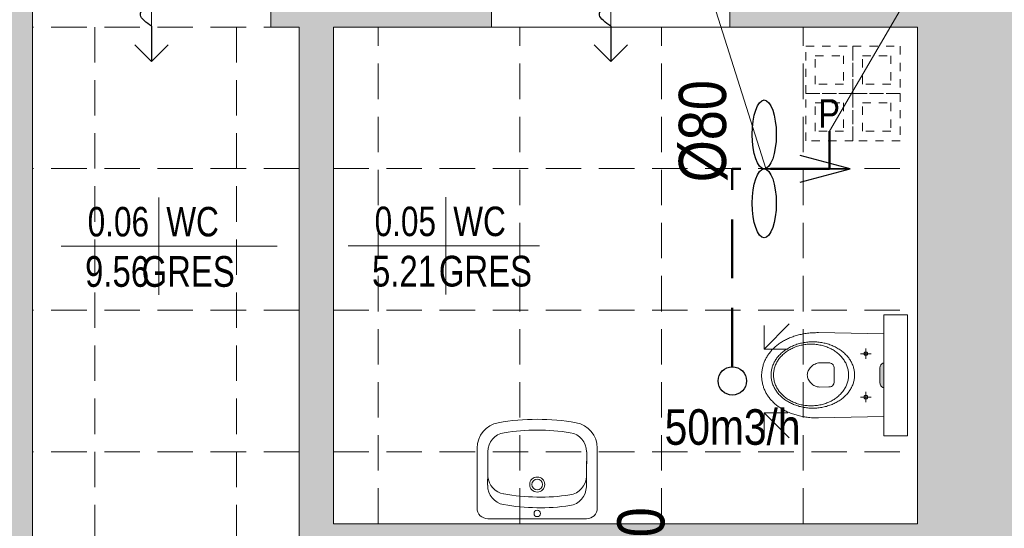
# Model space of a CAD drawing. Header units: millimetres. Extents: x -23540 to 53212, y -37964 to 41185.
# Tile 184 of 203: x 18135 to 18553, y -31682 to -31467. Entities that reach past the tile are written whole.
import ezdxf
from ezdxf.enums import TextEntityAlignment as Align

# ---------------------------------------------------------------- set-up
doc = ezdxf.new("R2010")
doc.units = ezdxf.units.MM
for name, pattern in [('0.5_0.5', [1, 0.5, -0.5]), ('DASHED', [0.75, 0.5, -0.25]), ('DASHEDX2', [1.5, 1, -0.5])]:
    doc.linetypes.add(name, pattern=pattern)
doc.layers.get('0').update_dxf_attribs({"lineweight": 18})
for name, color, linetype, lineweight in [('BA_met', 7, 'Continuous', 18), ('Cienka', 7, 'Continuous', 18), ('mm_went_opis', 7, 'Continuous', 15), ('mm_Wentylacja', 5, 'Continuous', 50), ('PG_PRZERYWANE_ŚREDNIE', 1, 'DASHEDX2', 18), ('PG_WIDOKOWE_CIENKIE', 1, 'Continuous', 18), ('PG_ŚCIANY_DZIAŁOWE', 3, 'Continuous', 18), ('Przekrojowa', 60, 'Continuous', 18), ('WYPOSAŻENIE GARAŻU', 253, 'Continuous', 5)]:
    doc.layers.add(name, color=color, linetype=linetype, lineweight=lineweight)
doc.styles.add('ROMANS', font='bikromsw.shx', dxfattribs={"width": 0.8})
doc.styles.get("Standard").update_dxf_attribs({"font": 'arial.ttf'})

# ---------------------------------------------------------------- blocks, each defined once
blk = doc.blocks.new('dr1h901')
at = {"color": 0}
blk.add_line((-0.5, 0), (-0.5, 1), dxfattribs=at)
blk.add_line((0, 0.3622), (0, -0.2655))
blk.add_arc((-0.5, 0), 1, 0, 90, dxfattribs=at)
blk = doc.blocks.new('bikmet')
blk.add_line((0, 1.65), (0, -1.65))
at = {"style": 'ROMANS', "width": 0.8}
blk.add_attdef('NRPOM', text='', height=1, dxfattribs=at).set_placement((-0.333, 0.333), align=Align.RIGHT)
blk.add_attdef('NWAPOM', (0.25, 0.333), '', height=1, dxfattribs=at)
blk.add_attdef('RAREA', text='', height=1.042, dxfattribs=at).set_placement((-0.333, -0.333), align=Align.TOP_RIGHT)
blk.add_attdef('PODLOGA', text='', height=1.042, dxfattribs=at).set_placement((0.25, -0.333), align=Align.TOP_LEFT)
blk = doc.blocks.new('A$C7cf8bee1')
at = {"layer": 'mm_Wentylacja', "color": 142, "lineweight": 20}
for p, q in [((54.14, 54.14), (43.54, 43.54)), ((43.54, 43.54), (43.54, 53.54)), ((43.54, 43.54), (53.54, 43.54)), ((54.14, 5.86), (43.54, 16.46)), ((43.54, 16.46), (43.54, 6.46)), ((43.54, 16.46), (53.54, 16.46))]:
    blk.add_line(p, q, dxfattribs=at)
at = {"layer": 'mm_Wentylacja', "color": 1, "lineweight": 30}
blk.add_circle((30, 30), 6, dxfattribs=at)
blk = doc.blocks.new('A$C6458b610')
at = {"layer": 'mm_went_opis', "color": 40, "lineweight": 30, "true_color": 0xf8d731}
for points in [[(34.89, 20.29), (29.19, 41.54), (23.49, 20.29)], [(29.19, 5.09), (29.19, 41.54)]]:
    blk.add_lwpolyline(points, dxfattribs=at)
for centre in [(14.59, 5.09), (43.78, 5.09)]:
    blk.add_ellipse(centre, major_axis=(-14.59, 0), ratio=0.348878, dxfattribs=at)
blk = doc.blocks.new('podciecie')
at = {"layer": 'mm_Wentylacja', "color": 142, "lineweight": 30}
for p, q in [((23288, -37575.5), (23288, -37590.5)), ((23288, -37590.5), (23280.93, -37583.43)), ((23288, -37590.5), (23295.07, -37583.43))]:
    blk.add_line(p, q, dxfattribs=at)
blk.add_spline([(23288, -37575.5), (23283.25, -37570.75), (23295.25, -37558.75), (23284.25, -37547.75), (23295.75, -37536.25)], degree=3, dxfattribs=at)

msp = doc.modelspace()

# ---------------------------------------------------------------- hatches: boundary and pattern name
at = {"lineweight": 18, "true_color": 0x636466, "transparency": 33554559}
h = msp.add_hatch(color=251, dxfattribs=at)
h.dxf.hatch_style = 1
h.paths.add_polyline_path([(18499.88, -31620.61), (18499.99, -31621.38), (18500.28, -31622), (18500.67, -31622.46), (18501.11, -31622.75), (18501.53, -31622.85), (18501.53, -31612.26), (18501.11, -31612.36), (18500.67, -31612.64), (18500.28, -31613.1), (18499.99, -31613.73), (18499.88, -31614.5)])
at = {"layer": 'PG_ŚCIANY_DZIAŁOWE', "true_color": 0x939598, "transparency": 33554610}
h = msp.add_hatch(color=252, dxfattribs=at)
h.dxf.hatch_style = 1
h.paths.add_polyline_path([(18769.79, -31474.96), (18732.86, -31474.96), (18732.86, -31943.46), (18558.86, -31943.46), (18558.86, -31559.46), (18558.86, -31451.46), (18436.36, -31451.46), (18436.36, -31469.96), (18515.86, -31469.96), (18515.86, -31680.46), (18268.36, -31680.46), (18268.36, -31469.96), (18335.36, -31469.96), (18335.36, -31451.46), (18241.86, -31451.46), (18241.86, -31469.96), (18253.86, -31469.96), (18253.86, -31698.96), (18515.86, -31698.96), (18515.86, -31884.96), (18140.86, -31884.96), (18140.86, -31469.96), (18140.86, -31451.46), (18090.86, -31451.46), (18090.86, -31467.46), (18122.36, -31467.46), (18122.36, -31905.96), (18321.86, -31905.96), (18321.86, -31912.96), (18330.86, -31912.96), (18330.86, -31905.96), (18519.86, -31905.96), (18519.86, -32071.46), (18506.36, -32071.46), (18506.36, -32143.46), (18581.41, -32143.46), (18581.41, -31989.42), (18769.79, -31989.42)])
h.paths.add_polyline_path([(18732.86, -31334.96), (18769.79, -31334.96), (18769.79, -31300.46), (18732.86, -31330.46)])

# ---------------------------------------------------------------- linework, layer by layer
at = {"color": 251, "true_color": 0x636466}
for p, q in [((18140.86, -31469.96), (18140.86, -31451.46)), ((18241.86, -31469.96), (18241.86, -31451.46)), ((18335.36, -31469.96), (18335.36, -31451.46)), ((18436.36, -31469.96), (18436.36, -31451.46)), ((18140.86, -31469.96), (18140.86, -31884.96)), ((18241.86, -31469.96), (18253.86, -31469.96)), ((18253.86, -31469.96), (18253.86, -31698.96)), ((18268.36, -31469.96), (18335.36, -31469.96)), ((18268.36, -31680.46), (18268.36, -31469.96)), ((18436.36, -31469.96), (18515.86, -31469.96))]:
    msp.add_line(p, q, dxfattribs=at)
at = {"color": 251, "lineweight": 20, "true_color": 0x636466}
for p in [(18515.86, -31469.96), (18268.36, -31680.46)]:
    msp.add_line(p, (18515.86, -31680.46), dxfattribs=at)
at = {"color": 251, "lineweight": 18, "true_color": 0x636466}
for p, q in [((18501.53, -31591.89), (18501.53, -31643.21)), ((18501.53, -31591.89), (18511.53, -31591.89)), ((18511.53, -31591.89), (18511.53, -31643.21)), ((18501.53, -31643.21), (18511.53, -31643.21))]:
    msp.add_line(p, q, dxfattribs=at)
at = {"color": 251, "lineweight": 13, "true_color": 0x636466}
for p, q in [((18458.62, -31603.24), (18458.23, -31603.48)), ((18459.02, -31603), (18458.62, -31603.24)), ((18459.43, -31602.78), (18459.02, -31603)), ((18459.84, -31602.55), (18459.43, -31602.78)), ((18460.27, -31602.34), (18459.84, -31602.55)), ((18460.7, -31602.13), (18460.27, -31602.34)), ((18461.14, -31601.93), (18460.7, -31602.13)), ((18461.59, -31601.74), (18461.14, -31601.93)), ((18462.04, -31601.55), (18461.59, -31601.74)), ((18462.5, -31601.37), (18462.04, -31601.55)), ((18462.97, -31601.2), (18462.5, -31601.37)), ((18463.45, -31601.04), (18462.97, -31601.2)), ((18463.93, -31600.88), (18463.45, -31601.04)), ((18464.42, -31600.73), (18463.93, -31600.88)), ((18464.92, -31600.59), (18464.42, -31600.73)), ((18465.43, -31600.46), (18464.92, -31600.59)), ((18465.94, -31600.33), (18465.43, -31600.46)), ((18466.46, -31600.21), (18465.94, -31600.33)), ((18466.99, -31600.11), (18466.46, -31600.21)), ((18467.52, -31600.01), (18466.99, -31600.11)), ((18468.06, -31599.91), (18467.52, -31600.01)), ((18468.61, -31599.83), (18468.06, -31599.91)), ((18469.16, -31599.76), (18468.61, -31599.83)), ((18469.72, -31599.69), (18469.16, -31599.76)), ((18470.28, -31599.63), (18469.72, -31599.69)), ((18470.86, -31599.58), (18470.28, -31599.63)), ((18470.37, -31603.39), (18470.91, -31603.37)), ((18471.44, -31599.55), (18470.86, -31599.58)), ((18470.91, -31603.37), (18471.46, -31603.36)), ((18472.02, -31599.52), (18471.44, -31599.55)), ((18471.46, -31603.36), (18471.46, -31603.36)), ((18471.46, -31603.36), (18472.01, -31603.37)), ((18472.01, -31603.37), (18472.56, -31603.39)), ((18472.61, -31599.5), (18472.02, -31599.52)), ((18473.21, -31599.49), (18472.61, -31599.5)), ((18473.82, -31599.48), (18473.21, -31599.49)), ((18501.53, -31600.03), (18473.82, -31599.48)), ((18453.61, -31607.46), (18453.34, -31607.79)), ((18453.88, -31607.15), (18453.61, -31607.46)), ((18454.16, -31606.83), (18453.88, -31607.15)), ((18454.45, -31606.52), (18454.16, -31606.83)), ((18454.76, -31606.22), (18454.45, -31606.52)), ((18455.06, -31605.92), (18454.76, -31606.22)), ((18455.38, -31605.62), (18455.06, -31605.92)), ((18455.71, -31605.34), (18455.38, -31605.62)), ((18456.04, -31605.05), (18455.71, -31605.34)), ((18456.39, -31604.78), (18456.04, -31605.05)), ((18456.74, -31604.5), (18456.39, -31604.78)), ((18457.1, -31604.24), (18456.74, -31604.5)), ((18457.47, -31603.98), (18457.1, -31604.24)), ((18457.84, -31603.73), (18457.47, -31603.98)), ((18458.23, -31603.48), (18457.84, -31603.73)), ((18458.78, -31607.63), (18459.14, -31607.34)), ((18459.14, -31607.34), (18459.52, -31607.06)), ((18459.52, -31607.06), (18459.9, -31606.79)), ((18459.9, -31606.79), (18460.29, -31606.53)), ((18460.22, -31607.63), (18460.61, -31607.35)), ((18460.29, -31606.53), (18460.69, -31606.28)), ((18460.61, -31607.35), (18461.01, -31607.09)), ((18460.69, -31606.28), (18461.11, -31606.03)), ((18461.01, -31607.09), (18461.42, -31606.84)), ((18461.11, -31606.03), (18461.53, -31605.8)), ((18461.42, -31606.84), (18461.84, -31606.6)), ((18461.53, -31605.8), (18461.96, -31605.57)), ((18461.84, -31606.6), (18462.26, -31606.37)), ((18461.96, -31605.57), (18462.39, -31605.36)), ((18462.26, -31606.37), (18462.7, -31606.15)), ((18462.39, -31605.36), (18462.84, -31605.15)), ((18462.7, -31606.15), (18463.15, -31605.95)), ((18462.84, -31605.15), (18463.3, -31604.95)), ((18463.15, -31605.95), (18463.6, -31605.75)), ((18463.3, -31604.95), (18463.76, -31604.77)), ((18463.6, -31605.75), (18464.07, -31605.57)), ((18463.76, -31604.77), (18464.23, -31604.59)), ((18464.07, -31605.57), (18464.54, -31605.39)), ((18464.23, -31604.59), (18464.71, -31604.43)), ((18464.54, -31605.39), (18465.02, -31605.23)), ((18464.71, -31604.43), (18465.19, -31604.28)), ((18465.02, -31605.23), (18465.51, -31605.09)), ((18465.19, -31604.28), (18465.68, -31604.13)), ((18465.51, -31605.09), (18466, -31604.95)), ((18465.68, -31604.13), (18466.18, -31604)), ((18466, -31604.95), (18466.5, -31604.83)), ((18466.18, -31604), (18466.68, -31603.88)), ((18466.5, -31604.83), (18467.01, -31604.73)), ((18466.68, -31603.88), (18467.19, -31603.78)), ((18467.01, -31604.73), (18467.52, -31604.63)), ((18467.19, -31603.78), (18467.71, -31603.68)), ((18467.52, -31604.63), (18468.04, -31604.55)), ((18467.71, -31603.68), (18468.23, -31603.6)), ((18468.04, -31604.55), (18468.57, -31604.48)), ((18468.23, -31603.6), (18468.76, -31603.53)), ((18468.57, -31604.48), (18469.1, -31604.43)), ((18468.76, -31603.53), (18469.29, -31603.47)), ((18469.1, -31604.43), (18469.64, -31604.4)), ((18469.29, -31603.47), (18469.83, -31603.42)), ((18469.64, -31604.4), (18470.18, -31604.37)), ((18469.83, -31603.42), (18470.37, -31603.39)), ((18470.18, -31604.37), (18470.72, -31604.37)), ((18470.72, -31604.37), (18470.72, -31604.36)), ((18470.72, -31604.37), (18471.27, -31604.37)), ((18471.27, -31604.37), (18471.81, -31604.4)), ((18471.81, -31604.4), (18472.35, -31604.43)), ((18472.35, -31604.43), (18472.88, -31604.48)), ((18472.56, -31603.39), (18473.1, -31603.42)), ((18472.88, -31604.48), (18473.4, -31604.55)), ((18473.1, -31603.42), (18473.64, -31603.47)), ((18473.4, -31604.55), (18473.92, -31604.63)), ((18473.64, -31603.47), (18474.17, -31603.53)), ((18473.92, -31604.63), (18474.44, -31604.73)), ((18474.17, -31603.53), (18474.69, -31603.6)), ((18474.44, -31604.73), (18474.95, -31604.83)), ((18474.69, -31603.6), (18475.22, -31603.68)), ((18474.95, -31604.83), (18475.45, -31604.95)), ((18475.22, -31603.68), (18475.73, -31603.78)), ((18475.45, -31604.95), (18475.94, -31605.09)), ((18475.73, -31603.78), (18476.24, -31603.88)), ((18475.94, -31605.09), (18476.43, -31605.23)), ((18476.24, -31603.88), (18476.75, -31604)), ((18476.43, -31605.23), (18476.91, -31605.39)), ((18476.75, -31604), (18477.24, -31604.13)), ((18476.91, -31605.39), (18477.38, -31605.57)), ((18477.24, -31604.13), (18477.73, -31604.28)), ((18477.38, -31605.57), (18477.84, -31605.75)), ((18477.73, -31604.28), (18478.22, -31604.43)), ((18477.84, -31605.75), (18478.3, -31605.95)), ((18478.22, -31604.43), (18478.7, -31604.59)), ((18478.3, -31605.95), (18478.75, -31606.15)), ((18478.7, -31604.59), (18479.17, -31604.77)), ((18478.75, -31606.15), (18479.18, -31606.37)), ((18479.17, -31604.77), (18479.63, -31604.95)), ((18479.18, -31606.37), (18479.61, -31606.6)), ((18479.61, -31606.6), (18480.03, -31606.84)), ((18479.63, -31604.95), (18480.08, -31605.15)), ((18480.03, -31606.84), (18480.44, -31607.09)), ((18480.08, -31605.15), (18480.53, -31605.36)), ((18480.44, -31607.09), (18480.84, -31607.35)), ((18480.53, -31605.36), (18480.97, -31605.57)), ((18480.84, -31607.35), (18481.23, -31607.63)), ((18480.97, -31605.57), (18481.4, -31605.8)), ((18481.4, -31605.8), (18481.82, -31606.03)), ((18481.82, -31606.03), (18482.23, -31606.28)), ((18482.23, -31606.28), (18482.63, -31606.53)), ((18482.63, -31606.53), (18483.02, -31606.79)), ((18483.02, -31606.79), (18483.41, -31607.06)), ((18483.41, -31607.06), (18483.78, -31607.34)), ((18483.78, -31607.34), (18484.14, -31607.63)), ((18493.91, -31610.58), (18493.91, -31606.21)), ((18451.03, -31611.64), (18450.88, -31612.02)), ((18451.19, -31611.27), (18451.03, -31611.64)), ((18451.36, -31610.91), (18451.19, -31611.27)), ((18451.55, -31610.54), (18451.36, -31610.91)), ((18451.74, -31610.19), (18451.55, -31610.54)), ((18451.94, -31609.83), (18451.74, -31610.19)), ((18452.15, -31609.48), (18451.94, -31609.83)), ((18452.37, -31609.13), (18452.15, -31609.48)), ((18452.6, -31608.79), (18452.37, -31609.13)), ((18452.84, -31608.45), (18452.6, -31608.79)), ((18453.08, -31608.12), (18452.84, -31608.45)), ((18453.34, -31607.79), (18453.08, -31608.12)), ((18455.11, -31612.05), (18455.32, -31611.68)), ((18455.32, -31611.68), (18455.54, -31611.3)), ((18455.54, -31611.3), (18455.77, -31610.93)), ((18455.77, -31610.93), (18456.02, -31610.57)), ((18456.02, -31610.57), (18456.28, -31610.22)), ((18456.27, -31611.96), (18456.5, -31611.58)), ((18456.28, -31610.22), (18456.55, -31609.87)), ((18456.5, -31611.58), (18456.73, -31611.21)), ((18456.55, -31609.87), (18456.83, -31609.53)), ((18456.73, -31611.21), (18456.99, -31610.84)), ((18456.83, -31609.53), (18457.13, -31609.19)), ((18456.99, -31610.84), (18457.25, -31610.48)), ((18457.13, -31609.19), (18457.44, -31608.87)), ((18457.25, -31610.48), (18457.53, -31610.13)), ((18457.44, -31608.87), (18457.76, -31608.55)), ((18457.53, -31610.13), (18457.83, -31609.79)), ((18457.76, -31608.55), (18458.09, -31608.23)), ((18457.83, -31609.79), (18458.13, -31609.45)), ((18458.09, -31608.23), (18458.43, -31607.93)), ((18458.13, -31609.45), (18458.45, -31609.13)), ((18458.43, -31607.93), (18458.78, -31607.63)), ((18458.45, -31609.13), (18458.78, -31608.81)), ((18458.78, -31608.81), (18459.12, -31608.5)), ((18459.12, -31608.5), (18459.48, -31608.2)), ((18459.48, -31608.2), (18459.84, -31607.91)), ((18459.84, -31607.91), (18460.22, -31607.63)), ((18481.23, -31607.63), (18481.6, -31607.91)), ((18481.6, -31607.91), (18481.97, -31608.2)), ((18481.97, -31608.2), (18482.32, -31608.5)), ((18482.32, -31608.5), (18482.67, -31608.81)), ((18482.67, -31608.81), (18483, -31609.13)), ((18483, -31609.13), (18483.32, -31609.45)), ((18483.32, -31609.45), (18483.62, -31609.79)), ((18483.62, -31609.79), (18483.92, -31610.13)), ((18483.92, -31610.13), (18484.2, -31610.48)), ((18484.14, -31607.63), (18484.5, -31607.93)), ((18484.2, -31610.48), (18484.46, -31610.84)), ((18484.46, -31610.84), (18484.71, -31611.21)), ((18484.5, -31607.93), (18484.84, -31608.23)), ((18484.71, -31611.21), (18484.95, -31611.58)), ((18484.84, -31608.23), (18485.17, -31608.55)), ((18484.95, -31611.58), (18485.18, -31611.96)), ((18485.17, -31608.55), (18485.49, -31608.87)), ((18485.49, -31608.87), (18485.8, -31609.19)), ((18485.8, -31609.19), (18486.09, -31609.53)), ((18486.09, -31609.53), (18486.38, -31609.87)), ((18486.38, -31609.87), (18486.65, -31610.22)), ((18486.65, -31610.22), (18486.91, -31610.57)), ((18486.91, -31610.57), (18487.15, -31610.93)), ((18487.15, -31610.93), (18487.39, -31611.3)), ((18487.39, -31611.3), (18487.61, -31611.68)), ((18487.61, -31611.68), (18487.81, -31612.05)), ((18491.66, -31608.4), (18496.16, -31608.4)), ((18493.2, -31607.98), (18493.09, -31608.4)), ((18493.09, -31608.4), (18493.2, -31608.81)), ((18493.5, -31607.69), (18493.2, -31607.98)), ((18493.2, -31608.81), (18493.5, -31609.1)), ((18493.91, -31607.58), (18493.5, -31607.69)), ((18493.5, -31609.1), (18493.91, -31609.21)), ((18494.32, -31607.69), (18493.91, -31607.58)), ((18493.91, -31609.21), (18494.32, -31609.1)), ((18494.62, -31607.98), (18494.32, -31607.69)), ((18494.32, -31609.1), (18494.62, -31608.81)), ((18494.73, -31608.4), (18494.62, -31607.98)), ((18494.62, -31608.81), (18494.73, -31608.4)), ((18449.94, -31615.52), (18449.89, -31615.92)), ((18450.01, -31615.12), (18449.94, -31615.52)), ((18450.08, -31614.72), (18450.01, -31615.12)), ((18450.16, -31614.33), (18450.08, -31614.72)), ((18450.26, -31613.93), (18450.16, -31614.33)), ((18450.36, -31613.55), (18450.26, -31613.93)), ((18450.47, -31613.16), (18450.36, -31613.55)), ((18450.6, -31612.77), (18450.47, -31613.16)), ((18450.73, -31612.39), (18450.6, -31612.77)), ((18450.88, -31612.02), (18450.73, -31612.39)), ((18453.84, -31616.12), (18453.9, -31615.7)), ((18453.9, -31615.7), (18453.97, -31615.27)), ((18453.97, -31615.27), (18454.06, -31614.86)), ((18454.06, -31614.86), (18454.17, -31614.44)), ((18454.17, -31614.44), (18454.29, -31614.03)), ((18454.29, -31614.03), (18454.42, -31613.63)), ((18454.42, -31613.63), (18454.57, -31613.23)), ((18454.57, -31613.23), (18454.74, -31612.83)), ((18454.74, -31612.83), (18454.92, -31612.44)), ((18454.89, -31616.09), (18454.95, -31615.66)), ((18454.92, -31612.44), (18455.11, -31612.05)), ((18454.95, -31615.66), (18455.03, -31615.22)), ((18455.03, -31615.22), (18455.13, -31614.8)), ((18455.13, -31614.8), (18455.25, -31614.38)), ((18455.25, -31614.38), (18455.38, -31613.96)), ((18455.38, -31613.96), (18455.53, -31613.55)), ((18455.53, -31613.55), (18455.69, -31613.14)), ((18455.69, -31613.14), (18455.87, -31612.74)), ((18455.87, -31612.74), (18456.06, -31612.35)), ((18456.06, -31612.35), (18456.27, -31611.96)), ((18469.36, -31616.07), (18469.54, -31615.62)), ((18469.54, -31615.62), (18469.77, -31615.19)), ((18469.77, -31615.19), (18470.04, -31614.76)), ((18470.04, -31614.76), (18470.35, -31614.36)), ((18470.35, -31614.36), (18470.7, -31613.98)), ((18470.7, -31613.98), (18471.08, -31613.63)), ((18471.08, -31613.63), (18471.49, -31613.31)), ((18471.49, -31613.31), (18471.93, -31613.02)), ((18471.93, -31613.02), (18472.39, -31612.78)), ((18472.39, -31612.78), (18472.87, -31612.58)), ((18472.87, -31612.58), (18473.37, -31612.44)), ((18473.37, -31612.44), (18473.88, -31612.35)), ((18473.88, -31612.35), (18474.41, -31612.32)), ((18474.41, -31612.32), (18478.25, -31612.32)), ((18478.25, -31612.32), (18478.6, -31612.33)), ((18478.6, -31612.33), (18479.01, -31612.4)), ((18479.01, -31612.4), (18479.43, -31612.55)), ((18479.43, -31612.55), (18479.82, -31612.81)), ((18479.82, -31612.81), (18480.14, -31613.19)), ((18480.14, -31613.19), (18480.37, -31613.72)), ((18480.37, -31613.72), (18480.45, -31614.43)), ((18480.45, -31614.43), (18480.45, -31614.43)), ((18480.45, -31614.43), (18480.45, -31617.66)), ((18485.18, -31611.96), (18485.39, -31612.35)), ((18485.39, -31612.35), (18485.58, -31612.74)), ((18485.58, -31612.74), (18485.76, -31613.14)), ((18485.76, -31613.14), (18485.92, -31613.55)), ((18485.92, -31613.55), (18486.07, -31613.96)), ((18486.07, -31613.96), (18486.2, -31614.38)), ((18486.2, -31614.38), (18486.32, -31614.8)), ((18486.32, -31614.8), (18486.41, -31615.22)), ((18486.41, -31615.22), (18486.49, -31615.66)), ((18486.49, -31615.66), (18486.56, -31616.09)), ((18487.81, -31612.05), (18488.01, -31612.44)), ((18488.01, -31612.44), (18488.18, -31612.83)), ((18488.18, -31612.83), (18488.35, -31613.23)), ((18488.35, -31613.23), (18488.5, -31613.63)), ((18488.5, -31613.63), (18488.63, -31614.03)), ((18488.63, -31614.03), (18488.75, -31614.44)), ((18488.75, -31614.44), (18488.86, -31614.86)), ((18488.86, -31614.86), (18488.95, -31615.27)), ((18488.95, -31615.27), (18489.02, -31615.7)), ((18489.02, -31615.7), (18489.08, -31616.12)), ((18499.88, -31614.5), (18499.99, -31613.73)), ((18499.88, -31614.5), (18499.88, -31620.61)), ((18499.99, -31613.73), (18500.28, -31613.1)), ((18500.28, -31613.1), (18500.67, -31612.64)), ((18500.67, -31612.64), (18501.11, -31612.36)), ((18501.11, -31612.36), (18501.53, -31612.26)), ((18449.79, -31617.15), (18449.78, -31617.56)), ((18449.78, -31617.56), (18449.78, -31617.97)), ((18449.78, -31617.97), (18449.79, -31618.38)), ((18449.82, -31616.74), (18449.79, -31617.15)), ((18449.79, -31618.38), (18449.82, -31618.79)), ((18449.85, -31616.33), (18449.82, -31616.74)), ((18449.82, -31618.79), (18449.85, -31619.19)), ((18449.89, -31615.92), (18449.85, -31616.33)), ((18449.85, -31619.19), (18449.89, -31619.6)), ((18449.89, -31619.6), (18449.95, -31620)), ((18449.95, -31620), (18450.01, -31620.39)), ((18453.77, -31617.42), (18453.78, -31616.99)), ((18453.78, -31617.86), (18453.77, -31617.42)), ((18453.77, -31617.42), (18453.77, -31617.42)), ((18453.78, -31616.99), (18453.8, -31616.55)), ((18453.8, -31618.3), (18453.78, -31617.86)), ((18453.8, -31616.55), (18453.84, -31616.12)), ((18453.84, -31618.73), (18453.8, -31618.3)), ((18453.9, -31619.15), (18453.84, -31618.73)), ((18453.97, -31619.57), (18453.9, -31619.15)), ((18454.06, -31619.99), (18453.97, -31619.57)), ((18454.17, -31620.41), (18454.06, -31619.99)), ((18454.81, -31617.42), (18454.82, -31616.98)), ((18454.82, -31617.87), (18454.81, -31617.42)), ((18454.81, -31617.42), (18454.81, -31617.42)), ((18454.82, -31616.98), (18454.85, -31616.53)), ((18454.85, -31618.32), (18454.82, -31617.87)), ((18454.85, -31616.53), (18454.89, -31616.09)), ((18454.89, -31618.76), (18454.85, -31618.32)), ((18454.95, -31619.19), (18454.89, -31618.76)), ((18455.03, -31619.62), (18454.95, -31619.19)), ((18455.13, -31620.05), (18455.03, -31619.62)), ((18455.25, -31620.47), (18455.13, -31620.05)), ((18469.11, -31617.43), (18469.14, -31616.98)), ((18469.14, -31617.88), (18469.11, -31617.43)), ((18469.14, -31616.98), (18469.22, -31616.52)), ((18469.22, -31618.33), (18469.14, -31617.88)), ((18469.22, -31616.52), (18469.36, -31616.07)), ((18469.36, -31618.78), (18469.22, -31618.33)), ((18469.54, -31619.23), (18469.36, -31618.78)), ((18469.77, -31619.66), (18469.54, -31619.23)), ((18470.04, -31620.09), (18469.77, -31619.66)), ((18480.45, -31617.66), (18480.45, -31620.41)), ((18486.32, -31620.05), (18486.2, -31620.47)), ((18486.41, -31619.62), (18486.32, -31620.05)), ((18486.49, -31619.19), (18486.41, -31619.62)), ((18486.56, -31618.76), (18486.49, -31619.19)), ((18486.56, -31616.09), (18486.6, -31616.53)), ((18486.6, -31618.32), (18486.56, -31618.76)), ((18486.6, -31616.53), (18486.63, -31616.98)), ((18486.63, -31617.87), (18486.6, -31618.32)), ((18486.63, -31616.98), (18486.64, -31617.42)), ((18486.64, -31617.42), (18486.63, -31617.87)), ((18486.64, -31617.42), (18486.64, -31617.42)), ((18488.86, -31619.99), (18488.75, -31620.41)), ((18488.95, -31619.57), (18488.86, -31619.99)), ((18489.02, -31619.15), (18488.95, -31619.57)), ((18489.08, -31618.73), (18489.02, -31619.15)), ((18489.08, -31616.12), (18489.12, -31616.55)), ((18489.12, -31618.3), (18489.08, -31618.73)), ((18489.12, -31616.55), (18489.15, -31616.99)), ((18489.15, -31617.86), (18489.12, -31618.3)), ((18489.15, -31616.99), (18489.16, -31617.42)), ((18489.16, -31617.42), (18489.15, -31617.86)), ((18450.01, -31620.39), (18450.09, -31620.79)), ((18450.09, -31620.79), (18450.17, -31621.18)), ((18450.17, -31621.18), (18450.27, -31621.57)), ((18450.27, -31621.57), (18450.38, -31621.96)), ((18450.38, -31621.96), (18450.5, -31622.34)), ((18450.5, -31622.34), (18450.62, -31622.72)), ((18450.62, -31622.72), (18450.76, -31623.1)), ((18450.76, -31623.1), (18450.91, -31623.47)), ((18450.91, -31623.47), (18451.07, -31623.84)), ((18451.07, -31623.84), (18451.24, -31624.21)), ((18451.24, -31624.21), (18451.42, -31624.57)), ((18454.29, -31620.82), (18454.17, -31620.41)), ((18454.42, -31621.22), (18454.29, -31620.82)), ((18454.57, -31621.62), (18454.42, -31621.22)), ((18454.74, -31622.02), (18454.57, -31621.62)), ((18454.92, -31622.41), (18454.74, -31622.02)), ((18455.11, -31622.79), (18454.92, -31622.41)), ((18455.32, -31623.17), (18455.11, -31622.79)), ((18455.38, -31620.89), (18455.25, -31620.47)), ((18455.54, -31623.55), (18455.32, -31623.17)), ((18455.53, -31621.3), (18455.38, -31620.89)), ((18455.69, -31621.71), (18455.53, -31621.3)), ((18455.77, -31623.91), (18455.54, -31623.55)), ((18455.87, -31622.11), (18455.69, -31621.71)), ((18456.02, -31624.28), (18455.77, -31623.91)), ((18456.06, -31622.5), (18455.87, -31622.11)), ((18456.27, -31622.89), (18456.06, -31622.5)), ((18456.5, -31623.27), (18456.27, -31622.89)), ((18456.73, -31623.64), (18456.5, -31623.27)), ((18456.99, -31624.01), (18456.73, -31623.64)), ((18457.25, -31624.37), (18456.99, -31624.01)), ((18470.35, -31620.49), (18470.04, -31620.09)), ((18470.69, -31620.87), (18470.35, -31620.49)), ((18471.07, -31621.22), (18470.69, -31620.87)), ((18471.48, -31621.54), (18471.07, -31621.22)), ((18471.91, -31621.83), (18471.48, -31621.54)), ((18472.37, -31622.07), (18471.91, -31621.83)), ((18472.85, -31622.27), (18472.37, -31622.07)), ((18473.35, -31622.41), (18472.85, -31622.27)), ((18473.86, -31622.5), (18473.35, -31622.41)), ((18474.38, -31622.54), (18473.86, -31622.5)), ((18478.23, -31622.52), (18474.38, -31622.54)), ((18478.59, -31622.51), (18478.23, -31622.52)), ((18479, -31622.44), (18478.59, -31622.51)), ((18479.42, -31622.29), (18479, -31622.44)), ((18479.82, -31622.03), (18479.42, -31622.29)), ((18480.14, -31621.65), (18479.82, -31622.03)), ((18480.37, -31621.12), (18480.14, -31621.65)), ((18480.45, -31620.41), (18480.37, -31621.12)), ((18484.46, -31624.01), (18484.2, -31624.37)), ((18484.71, -31623.64), (18484.46, -31624.01)), ((18484.95, -31623.27), (18484.71, -31623.64)), ((18485.18, -31622.89), (18484.95, -31623.27)), ((18485.39, -31622.5), (18485.18, -31622.89)), ((18485.58, -31622.11), (18485.39, -31622.5)), ((18485.76, -31621.71), (18485.58, -31622.11)), ((18485.92, -31621.3), (18485.76, -31621.71)), ((18486.07, -31620.89), (18485.92, -31621.3)), ((18486.2, -31620.47), (18486.07, -31620.89)), ((18487.15, -31623.91), (18486.91, -31624.28)), ((18487.39, -31623.55), (18487.15, -31623.91)), ((18487.61, -31623.17), (18487.39, -31623.55)), ((18487.81, -31622.79), (18487.61, -31623.17)), ((18488.01, -31622.41), (18487.81, -31622.79)), ((18488.18, -31622.02), (18488.01, -31622.41)), ((18488.35, -31621.62), (18488.18, -31622.02)), ((18488.5, -31621.22), (18488.35, -31621.62)), ((18488.63, -31620.82), (18488.5, -31621.22)), ((18488.75, -31620.41), (18488.63, -31620.82)), ((18499.88, -31620.61), (18499.99, -31621.38)), ((18499.99, -31621.38), (18500.28, -31622)), ((18500.28, -31622), (18500.67, -31622.46)), ((18500.67, -31622.46), (18501.11, -31622.75)), ((18501.11, -31622.75), (18501.53, -31622.85)), ((18451.42, -31624.57), (18451.61, -31624.93)), ((18451.61, -31624.93), (18451.8, -31625.29)), ((18451.8, -31625.29), (18452.01, -31625.64)), ((18452.01, -31625.64), (18452.23, -31625.98)), ((18452.23, -31625.98), (18452.46, -31626.33)), ((18452.46, -31626.33), (18452.69, -31626.66)), ((18452.69, -31626.66), (18452.94, -31627)), ((18452.94, -31627), (18453.2, -31627.33)), ((18453.2, -31627.33), (18453.46, -31627.65)), ((18453.46, -31627.65), (18453.73, -31627.97)), ((18453.73, -31627.97), (18454.02, -31628.28)), ((18454.02, -31628.28), (18454.31, -31628.59)), ((18456.28, -31624.63), (18456.02, -31624.28)), ((18456.55, -31624.98), (18456.28, -31624.63)), ((18456.83, -31625.32), (18456.55, -31624.98)), ((18457.13, -31625.66), (18456.83, -31625.32)), ((18457.44, -31625.98), (18457.13, -31625.66)), ((18457.53, -31624.72), (18457.25, -31624.37)), ((18457.76, -31626.3), (18457.44, -31625.98)), ((18457.83, -31625.06), (18457.53, -31624.72)), ((18458.09, -31626.61), (18457.76, -31626.3)), ((18458.13, -31625.4), (18457.83, -31625.06)), ((18458.43, -31626.92), (18458.09, -31626.61)), ((18458.45, -31625.72), (18458.13, -31625.4)), ((18458.78, -31627.22), (18458.43, -31626.92)), ((18458.78, -31626.04), (18458.45, -31625.72)), ((18459.12, -31626.35), (18458.78, -31626.04)), ((18459.14, -31627.5), (18458.78, -31627.22)), ((18459.48, -31626.65), (18459.12, -31626.35)), ((18459.52, -31627.78), (18459.14, -31627.5)), ((18459.84, -31626.94), (18459.48, -31626.65)), ((18459.9, -31628.06), (18459.52, -31627.78)), ((18460.22, -31627.22), (18459.84, -31626.94)), ((18460.29, -31628.32), (18459.9, -31628.06)), ((18460.61, -31627.49), (18460.22, -31627.22)), ((18460.69, -31628.57), (18460.29, -31628.32)), ((18461.01, -31627.76), (18460.61, -31627.49)), ((18461.42, -31628.01), (18461.01, -31627.76)), ((18461.84, -31628.25), (18461.42, -31628.01)), ((18462.26, -31628.48), (18461.84, -31628.25)), ((18479.61, -31628.25), (18479.18, -31628.48)), ((18480.03, -31628.01), (18479.61, -31628.25)), ((18480.44, -31627.76), (18480.03, -31628.01)), ((18480.84, -31627.49), (18480.44, -31627.76)), ((18481.23, -31627.22), (18480.84, -31627.49)), ((18481.6, -31626.94), (18481.23, -31627.22)), ((18481.97, -31626.65), (18481.6, -31626.94)), ((18482.32, -31626.35), (18481.97, -31626.65)), ((18482.63, -31628.32), (18482.23, -31628.57)), ((18482.67, -31626.04), (18482.32, -31626.35)), ((18483.02, -31628.06), (18482.63, -31628.32)), ((18483, -31625.72), (18482.67, -31626.04)), ((18483.32, -31625.4), (18483, -31625.72)), ((18483.41, -31627.78), (18483.02, -31628.06)), ((18483.62, -31625.06), (18483.32, -31625.4)), ((18483.78, -31627.5), (18483.41, -31627.78)), ((18483.92, -31624.72), (18483.62, -31625.06)), ((18484.14, -31627.22), (18483.78, -31627.5)), ((18484.2, -31624.37), (18483.92, -31624.72)), ((18484.5, -31626.92), (18484.14, -31627.22)), ((18484.84, -31626.61), (18484.5, -31626.92)), ((18485.17, -31626.3), (18484.84, -31626.61)), ((18485.49, -31625.98), (18485.17, -31626.3)), ((18485.8, -31625.66), (18485.49, -31625.98)), ((18486.09, -31625.32), (18485.8, -31625.66)), ((18486.38, -31624.98), (18486.09, -31625.32)), ((18486.65, -31624.63), (18486.38, -31624.98)), ((18486.91, -31624.28), (18486.65, -31624.63)), ((18491.66, -31626.81), (18496.16, -31626.81)), ((18493.2, -31626.39), (18493.09, -31626.81)), ((18493.09, -31626.81), (18493.2, -31627.22)), ((18493.5, -31626.1), (18493.2, -31626.39)), ((18493.2, -31627.22), (18493.5, -31627.51)), ((18493.91, -31625.99), (18493.5, -31626.1)), ((18493.5, -31627.51), (18493.91, -31627.62)), ((18493.91, -31628.99), (18493.91, -31624.62)), ((18494.32, -31626.1), (18493.91, -31625.99)), ((18493.91, -31627.62), (18494.32, -31627.51)), ((18494.62, -31626.39), (18494.32, -31626.1)), ((18494.32, -31627.51), (18494.62, -31627.22)), ((18494.73, -31626.81), (18494.62, -31626.39)), ((18494.62, -31627.22), (18494.73, -31626.81)), ((18454.31, -31628.59), (18454.61, -31628.9)), ((18454.61, -31628.9), (18454.92, -31629.2)), ((18454.92, -31629.2), (18455.24, -31629.49)), ((18455.24, -31629.49), (18455.57, -31629.78)), ((18455.57, -31629.78), (18455.91, -31630.06)), ((18455.91, -31630.06), (18456.25, -31630.34)), ((18456.25, -31630.34), (18456.6, -31630.61)), ((18456.6, -31630.61), (18456.97, -31630.88)), ((18456.97, -31630.88), (18457.34, -31631.13)), ((18457.34, -31631.13), (18457.72, -31631.39)), ((18457.72, -31631.39), (18458.1, -31631.64)), ((18458.1, -31631.64), (18458.5, -31631.88)), ((18458.5, -31631.88), (18458.9, -31632.11)), ((18458.9, -31632.11), (18459.31, -31632.34)), ((18459.31, -31632.34), (18459.73, -31632.56)), ((18459.73, -31632.56), (18460.16, -31632.77)), ((18461.11, -31628.82), (18460.69, -31628.57)), ((18461.53, -31629.05), (18461.11, -31628.82)), ((18461.96, -31629.28), (18461.53, -31629.05)), ((18462.39, -31629.49), (18461.96, -31629.28)), ((18462.7, -31628.7), (18462.26, -31628.48)), ((18462.84, -31629.7), (18462.39, -31629.49)), ((18463.15, -31628.9), (18462.7, -31628.7)), ((18463.3, -31629.9), (18462.84, -31629.7)), ((18463.6, -31629.1), (18463.15, -31628.9)), ((18463.76, -31630.08), (18463.3, -31629.9)), ((18464.07, -31629.28), (18463.6, -31629.1)), ((18464.23, -31630.26), (18463.76, -31630.08)), ((18464.54, -31629.45), (18464.07, -31629.28)), ((18464.71, -31630.42), (18464.23, -31630.26)), ((18465.02, -31629.61), (18464.54, -31629.45)), ((18465.19, -31630.57), (18464.71, -31630.42)), ((18465.51, -31629.76), (18465.02, -31629.61)), ((18465.68, -31630.72), (18465.19, -31630.57)), ((18466, -31629.89), (18465.51, -31629.76)), ((18466.18, -31630.85), (18465.68, -31630.72)), ((18466.5, -31630.02), (18466, -31629.89)), ((18466.68, -31630.97), (18466.18, -31630.85)), ((18467.01, -31630.12), (18466.5, -31630.02)), ((18467.19, -31631.07), (18466.68, -31630.97)), ((18467.52, -31630.22), (18467.01, -31630.12)), ((18467.71, -31631.17), (18467.19, -31631.07)), ((18468.04, -31630.3), (18467.52, -31630.22)), ((18468.23, -31631.25), (18467.71, -31631.17)), ((18468.57, -31630.36), (18468.04, -31630.3)), ((18468.76, -31631.32), (18468.23, -31631.25)), ((18469.1, -31630.42), (18468.57, -31630.36)), ((18469.29, -31631.38), (18468.76, -31631.32)), ((18469.64, -31630.45), (18469.1, -31630.42)), ((18469.83, -31631.43), (18469.29, -31631.38)), ((18470.18, -31630.48), (18469.64, -31630.45)), ((18470.37, -31631.46), (18469.83, -31631.43)), ((18470.72, -31630.48), (18470.18, -31630.48)), ((18470.91, -31631.48), (18470.37, -31631.46)), ((18471.27, -31630.48), (18470.72, -31630.48)), ((18470.72, -31630.48), (18470.72, -31630.48)), ((18471.46, -31631.49), (18470.91, -31631.48)), ((18471.81, -31630.45), (18471.27, -31630.48)), ((18472.01, -31631.48), (18471.46, -31631.49)), ((18472.35, -31630.42), (18471.81, -31630.45)), ((18472.56, -31631.46), (18472.01, -31631.48)), ((18472.88, -31630.36), (18472.35, -31630.42)), ((18473.1, -31631.43), (18472.56, -31631.46)), ((18473.4, -31630.3), (18472.88, -31630.36)), ((18473.64, -31631.38), (18473.1, -31631.43)), ((18473.92, -31630.22), (18473.4, -31630.3)), ((18474.17, -31631.32), (18473.64, -31631.38)), ((18474.44, -31630.12), (18473.92, -31630.22)), ((18474.69, -31631.25), (18474.17, -31631.32)), ((18474.95, -31630.02), (18474.44, -31630.12)), ((18475.22, -31631.17), (18474.69, -31631.25)), ((18475.45, -31629.89), (18474.95, -31630.02)), ((18475.73, -31631.07), (18475.22, -31631.17)), ((18475.94, -31629.76), (18475.45, -31629.89)), ((18476.24, -31630.97), (18475.73, -31631.07)), ((18476.43, -31629.61), (18475.94, -31629.76)), ((18476.75, -31630.85), (18476.24, -31630.97)), ((18476.91, -31629.45), (18476.43, -31629.61)), ((18477.24, -31630.72), (18476.75, -31630.85)), ((18477.38, -31629.28), (18476.91, -31629.45)), ((18477.73, -31630.57), (18477.24, -31630.72)), ((18477.84, -31629.1), (18477.38, -31629.28)), ((18478.22, -31630.42), (18477.73, -31630.57)), ((18478.3, -31628.9), (18477.84, -31629.1)), ((18478.7, -31630.26), (18478.22, -31630.42)), ((18478.75, -31628.7), (18478.3, -31628.9)), ((18479.17, -31630.08), (18478.7, -31630.26)), ((18479.18, -31628.48), (18478.75, -31628.7)), ((18479.63, -31629.9), (18479.17, -31630.08)), ((18480.08, -31629.7), (18479.63, -31629.9)), ((18480.53, -31629.49), (18480.08, -31629.7)), ((18480.97, -31629.28), (18480.53, -31629.49)), ((18481.4, -31629.05), (18480.97, -31629.28)), ((18481.82, -31628.82), (18481.4, -31629.05)), ((18482.23, -31628.57), (18481.82, -31628.82)), ((18460.16, -31632.77), (18460.6, -31632.98)), ((18460.6, -31632.98), (18461.04, -31633.18)), ((18461.04, -31633.18), (18461.49, -31633.38)), ((18461.49, -31633.38), (18461.95, -31633.56)), ((18461.95, -31633.56), (18462.41, -31633.74)), ((18462.41, -31633.74), (18462.89, -31633.91)), ((18462.89, -31633.91), (18463.37, -31634.08)), ((18463.37, -31634.08), (18463.86, -31634.23)), ((18463.86, -31634.23), (18464.35, -31634.38)), ((18464.35, -31634.38), (18464.86, -31634.52)), ((18464.86, -31634.52), (18465.37, -31634.66)), ((18465.37, -31634.66), (18465.88, -31634.78)), ((18465.88, -31634.78), (18466.41, -31634.9)), ((18466.41, -31634.9), (18466.94, -31635.01)), ((18466.94, -31635.01), (18467.47, -31635.11)), ((18467.47, -31635.11), (18468.02, -31635.2)), ((18468.02, -31635.2), (18468.57, -31635.28)), ((18468.57, -31635.28), (18469.13, -31635.36)), ((18469.13, -31635.36), (18469.69, -31635.43)), ((18469.69, -31635.43), (18470.26, -31635.48)), ((18470.26, -31635.48), (18470.84, -31635.53)), ((18470.84, -31635.53), (18471.42, -31635.57)), ((18471.42, -31635.57), (18472.01, -31635.6)), ((18472.01, -31635.6), (18472.61, -31635.62)), ((18472.61, -31635.62), (18473.21, -31635.63)), ((18473.21, -31635.63), (18473.82, -31635.63)), ((18473.82, -31635.63), (18501.53, -31635.09))]:
    msp.add_line(p, q, dxfattribs=at)
at = {"layer": 'BA_met', "color": 251, "true_color": 0x636466}
for p, q in [((18153.04, -31562.87), (18244.55, -31562.87)), ((18274.6, -31562.74), (18355.73, -31562.74))]:
    msp.add_line(p, q, dxfattribs=at)
at = {"layer": 'Cienka', "color": 251, "true_color": 0x636466}
msp.add_line((18335.36, -31469.96), (18436.36, -31469.96), dxfattribs=at)
at = {"layer": 'mm_went_opis'}
for p, q in [((18363.97, -31252.54), (18451.5, -31529.96)), ((18478.47, -31514.12), (18611.78, -31285.28))]:
    msp.add_line(p, q, dxfattribs=at)
at = {"layer": 'mm_Wentylacja', "color": 1, "linetype": 'DASHED', "lineweight": 50, "ltscale": 50}
for p, q in [((18478.47, -31514.12), (18478.47, -31530.02)), ((18478.47, -31530.02), (18437.36, -31530.02)), ((18437.36, -31613.96), (18437.36, -31530.02))]:
    msp.add_line(p, q, dxfattribs=at)
at = {"layer": 'PG_PRZERYWANE_ŚREDNIE', "color": 251, "lineweight": 15, "ltscale": 15, "true_color": 0x636466}
for p, q in [((18253.86, -31469.96), (18140.86, -31469.96)), ((18167.36, -31469.96), (18167.36, -31884.96)), ((18227.36, -31469.96), (18227.36, -31884.96)), ((18287.36, -31680.46), (18287.36, -31469.96)), ((18347.36, -31680.46), (18347.36, -31469.96)), ((18407.36, -31680.46), (18407.36, -31469.96)), ((18467.36, -31680.46), (18467.36, -31469.96)), ((18253.86, -31529.96), (18140.86, -31529.96)), ((18268.36, -31529.96), (18515.86, -31529.96)), ((18253.86, -31589.96), (18140.86, -31589.96)), ((18268.36, -31589.96), (18515.86, -31589.96)), ((18253.86, -31649.96), (18140.86, -31649.96)), ((18268.36, -31649.96), (18515.86, -31649.96))]:
    msp.add_line(p, q, dxfattribs=at)
at = {"layer": 'PG_WIDOKOWE_CIENKIE', "color": 251, "lineweight": 18, "true_color": 0x636466}
for p, q in [((18329.25, -31648.42), (18329.25, -31673.85)), ((18380.16, -31648.42), (18380.16, -31673.85)), ((18333.8, -31649.96), (18333.8, -31659.3)), ((18375.55, -31660.3), (18375.71, -31649.96)), ((18375.61, -31653.96), (18375.61, -31656.59)), ((18375.61, -31654.77), (18375.64, -31654.77)), ((18375.61, -31655.85), (18375.67, -31655.85)), ((18375.61, -31656.58), (18375.61, -31656.58)), ((18375.61, -31656.59), (18375.61, -31656.59)), ((18333.72, -31664.19), (18333.8, -31658.85)), ((18333.77, -31661.12), (18333.85, -31661.12)), ((18375.5, -31661.12), (18375.59, -31661.12)), ((18375.53, -31664.83), (18375.61, -31659.49)), ((18375.57, -31659.3), (18375.61, -31659.3)), ((18333.8, -31678.39), (18375.61, -31678.39))]:
    msp.add_line(p, q, dxfattribs=at)
at = {"layer": 'PG_WIDOKOWE_CIENKIE', "color": 251, "linetype": '0.5_0.5', "ltscale": 7, "true_color": 0x636466}
for points in [[(18468.47, -31478.12), (18488.47, -31478.12), (18488.47, -31498.12), (18468.47, -31498.12)], [(18488.47, -31478.12), (18508.47, -31478.12), (18508.47, -31498.12), (18488.47, -31498.12)], [(18472.47, -31482.12), (18484.47, -31482.12), (18484.47, -31494.12), (18472.47, -31494.12)], [(18492.47, -31482.12), (18504.47, -31482.12), (18504.47, -31494.12), (18492.47, -31494.12)], [(18468.47, -31498.12), (18488.47, -31498.12), (18488.47, -31518.12), (18468.47, -31518.12)], [(18488.47, -31498.12), (18508.47, -31498.12), (18508.47, -31518.12), (18488.47, -31518.12)], [(18472.47, -31502.12), (18484.47, -31502.12), (18484.47, -31514.12), (18472.47, -31514.12)], [(18492.47, -31502.12), (18504.47, -31502.12), (18504.47, -31514.12), (18492.47, -31514.12)]]:
    msp.add_lwpolyline(points, close=True, dxfattribs=at)
at = {"layer": 'PG_WIDOKOWE_CIENKIE', "color": 251, "lineweight": 18, "true_color": 0x636466}
for centre, radius in [((18354.71, -31663.85), 3.18), ((18354.71, -31663.85), 2.27), ((18354.71, -31676.12), 1.36)]:
    msp.add_circle(centre, radius, dxfattribs=at)
for centre, radius, start, end in [((18354.71, -31728.93), 92.72, 79.7597, 100.2403), ((18340.16, -31648.42), 10.91, 100.2403, 180), ((18354.71, -31728.93), 88.17, 80.8459, 99.1541), ((18369.25, -31648.42), 10.91, 0, 79.7597), ((18341.98, -31649.96), 8.18, 99.1541, 180), ((18367.43, -31649.96), 8.18, 0, 80.8459), ((18341.92, -31659.79), 8.18, 185.2076, 259.9711), ((18367.37, -31660.18), 8.18, 278.2794, 359.1253), ((18341.9, -31664.32), 8.18, 179.1253, 259.9711), ((18367.35, -31664.71), 8.18, 278.2794, 359.1253), ((18355.86, -31581.02), 88.17, 259.9711, 278.2794), ((18333.8, -31673.85), 4.55, 180, 270), ((18355.83, -31585.55), 88.17, 259.9711, 278.2794), ((18375.61, -31673.85), 4.55, 270, 0)]:
    msp.add_arc(centre, radius, start, end, dxfattribs=at)

# ---------------------------------------------------------------- block references
at = {"color": 252, "rotation": 269.9999999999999}
msp.add_blockref('A$C6458b610', (18445.79, -31500.88), dxfattribs=at)
at = {"layer": 'BA_met', "color": 251, "true_color": 0x636466}
ref = msp.add_blockref('bikmet', (18194.46, -31562.87), dxfattribs=dict(at, xscale=12.5, yscale=12.5, zscale=12.5))
ref.add_attrib('NRPOM', '0.06', dxfattribs={"layer": '0', "height": 12.5, "style": 'ROMANS', "width": 0.8}).set_placement((18190.29, -31558.7), align=Align.RIGHT)
ref.add_attrib('NWAPOM', 'WC', (18197.58, -31558.7), dxfattribs={"layer": '0', "height": 12.5, "style": 'ROMANS', "width": 0.8})
ref.add_attrib('RAREA', '9.56', dxfattribs={"layer": '0', "height": 13.021, "style": 'ROMANS', "width": 0.8}).set_placement((18190.29, -31567.04), align=Align.TOP_RIGHT)
ref.add_attrib('PODLOGA', '  GRES', dxfattribs={"layer": '0', "height": 13.021, "style": 'ROMANS', "width": 0.8}).set_placement((18179.38, -31567.04), align=Align.TOP_LEFT)
ref = msp.add_blockref('bikmet', (18316.01, -31562.74), dxfattribs=dict(at, xscale=12.5, yscale=12.5, zscale=12.5))
ref.add_attrib('NRPOM', '0.05', dxfattribs={"layer": '0', "height": 12.5, "style": 'ROMANS', "width": 0.8}).set_placement((18311.85, -31558.57), align=Align.RIGHT)
ref.add_attrib('NWAPOM', 'WC', (18319.14, -31558.57), dxfattribs={"layer": '0', "height": 12.5, "style": 'ROMANS', "width": 0.8})
ref.add_attrib('RAREA', '5.21', dxfattribs={"layer": '0', "height": 13.021, "style": 'ROMANS', "width": 0.8}).set_placement((18311.85, -31566.91), align=Align.TOP_RIGHT)
ref.add_attrib('PODLOGA', ' GRES', dxfattribs={"layer": '0', "height": 13.021, "style": 'ROMANS', "width": 0.8}).set_placement((18309.16, -31566.91), align=Align.TOP_LEFT)
at = {"layer": 'mm_Wentylacja', "color": 2, "lineweight": 30}
for p in [(-5096.64, 6105.89), (-4902.14, 6105.89)]:
    msp.add_blockref('podciecie', p, dxfattribs=at)
at = {"layer": 'Przekrojowa'}
msp.add_blockref('A$C7cf8bee1', (18407.36, -31649.96), dxfattribs=at)
at = {"layer": 'WYPOSAŻENIE GARAŻU', "color": 251, "true_color": 0x636466, "xscale": -90, "yscale": 90, "zscale": -90}
for p in [(18191.36, -31460.71), (18385.86, -31460.71)]:
    msp.add_blockref('dr1h901', p, dxfattribs=at)

# ---------------------------------------------------------------- texts
at = {"layer": 'mm_went_opis', "char_height": 20, "width": 139, "attachment_point": 2, "rotation": 90}
for s, insert in [('{\\fArial Narrow|b0|i0|c238|p34;Ø80}', (18414.7, -31514.1)), ('{\\fArial Narrow|b0|i0|c238|p34;Ø100}', (18388.61, -31701.51))]:
    msp.add_mtext(s, dxfattribs=dict(at, insert=insert))
at = {"layer": 'mm_went_opis', "color": 4, "insert": (18478.39, -31500.54), "char_height": 12, "width": 196.6572, "attachment_point": 2}
msp.add_mtext('{\\fArial Narrow|b0|i0|c238|p34;P}', dxfattribs=at)
at = {"layer": 'mm_went_opis', "insert": (18437.47, -31631.95), "char_height": 15.06, "width": 104.667, "attachment_point": 2}
msp.add_mtext('{\\fArial Narrow|b0|i0|c238|p34;50m3/h}', dxfattribs=at)

doc.saveas('drawing.dxf')
